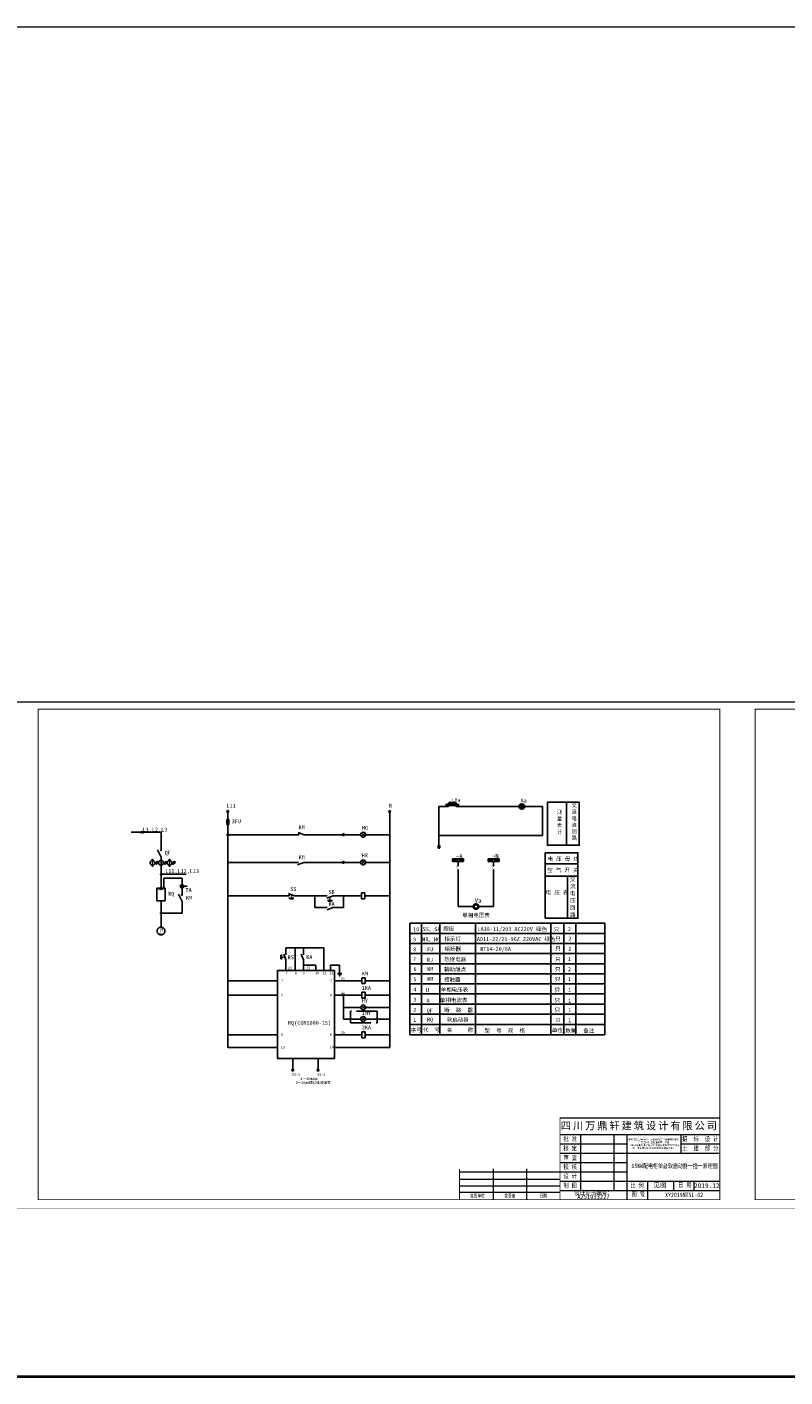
# Model space of a CAD drawing. Extents: x 36231 to 595326, y 3059 to 3871788.
# Tile 12 of 143: x 584592 to 585036, y 3861834 to 3862624. Entities that reach past the tile are written whole.
import ezdxf

# ---------------------------------------------------------------- set-up
doc = ezdxf.new("R2010")
doc.units = 0
doc.linetypes.add('ACAD_ISO02W100', pattern=[15, 12, -3])
doc.linetypes.add('常规', pattern=[20, 10, 0, 10])
doc.layers.get('0').update_dxf_attribs({"linetype": 'CONTINUOUS'})
for name, color, linetype, lineweight in [('0.13填充', 8, 'CONTINUOUS', 9), ('0.13文字', 3, 'CONTINUOUS', 13), ('图框１', 5, 'CONTINUOUS', 60), ('文字', 7, 'CONTINUOUS', 15), ('细线', 7, 'CONTINUOUS', 15)]:
    doc.layers.add(name, color=color, linetype=linetype, lineweight=lineweight)
doc.layers.add('DQ', color=3, linetype='CONTINUOUS')
doc.styles.add('-仿宋_GB2312', font='仿宋_GB2312_0.ttf')
doc.styles.add('LYJFS', font='times.ttf', dxfattribs={"width": 0.7})
doc.styles.add('STYLE2', font='仿宋_GB2312_0.ttf', dxfattribs={"width": 0.9})
doc.styles.add('图框', font='仿宋_GB2312_0.ttf', dxfattribs={"width": 0.8})
doc.styles.add('样式 1', font='simhei.ttf')

# ---------------------------------------------------------------- blocks, each defined once
blk = doc.blocks.new('tk')
at = {"layer": '图框１', "color": 7, "const_width": 0.0933}
blk.add_lwpolyline([(0, 296.59), (0, 0), (420, 0), (420, 296.59)], close=True, dxfattribs=at)
blk.add_lwpolyline([(0, 296.59), (0, 0), (420, 0), (420, 296.59)], close=True, dxfattribs=at)
at = {"layer": '图框１', "color": 5, "const_width": 0.0933}
blk.add_lwpolyline([(0, 296.59), (0, 0), (420, 0), (420, 296.59)], close=True, dxfattribs=at)
at = {"layer": '图框１', "color": 7}
blk.add_lwpolyline([(15.56, 292.44, 0.622, 0.622, 0), (414.81, 292.44, 0.519, 0.519, 0), (414.81, 5.19, 0.519, 0.519, 0), (15.56, 5.19, 0.519, 0.519, 0)], format="xyseb", close=True, dxfattribs=at)
blk.add_lwpolyline([(15.56, 292.44, 0.622, 0.622, 0), (414.81, 292.44, 0.519, 0.519, 0), (414.81, 5.19, 0.519, 0.519, 0), (15.56, 5.19, 0.519, 0.519, 0)], format="xyseb", close=True, dxfattribs=at)
at = {"layer": '图框１', "color": 5}
blk.add_lwpolyline([(15.56, 292.44, 0.622, 0.622, 0), (414.81, 292.44, 0.519, 0.519, 0), (414.81, 5.19, 0.519, 0.519, 0), (15.56, 5.19, 0.519, 0.519, 0)], format="xyseb", close=True, dxfattribs=at)
at = {"layer": '细线', "color": 7}
for p, q in [((321.17, 53.1), (414.81, 53.1)), ((321.17, 43.3), (414.81, 43.3)), ((333.15, 43.3), (333.15, 10.63)), ((352.75, 43.3), (352.75, 10.63)), ((360.37, 43.3), (360.37, 5.19)), ((391.95, 43.3), (391.95, 32.41)), ((321.17, 37.85), (360.37, 37.85)), ((321.17, 32.41), (414.81, 32.41)), ((391.95, 37.85), (414.81, 37.85)), ((321.17, 26.96), (360.37, 26.96)), ((262.37, 21.52), (321.17, 21.52)), ((262.37, 17.16), (321.17, 17.16)), ((281.97, 23.15), (281.97, 5.19)), ((301.57, 23.15), (301.57, 5.19)), ((321.17, 21.52), (360.37, 21.52)), ((321.17, 16.07), (414.81, 16.07)), ((372.35, 16.07), (372.35, 5.19)), ((387.59, 16.07), (387.59, 10.63)), ((399.57, 16.07), (399.57, 10.63)), ((262.37, 13.35), (321.17, 13.35)), ((262.37, 9.54), (321.17, 9.54)), ((321.17, 10.63), (414.81, 10.63))]:
    blk.add_line(p, q, dxfattribs=at)
at = {"layer": '细线', "color": 7, "const_width": 0.544}
for points in [[(414.81, 53.1), (321.17, 53.1), (321.17, 5.19)], [(262.37, 23.15), (262.37, 5.19)]]:
    blk.add_lwpolyline(points, dxfattribs=at)
at = {"layer": '文字', "color": 7, "line_spacing_factor": 0.5, "style": '-仿宋_GB2312'}
for s, insert, char_height, width, attachment_point in [('{\\fSimSun|b0|i0|c134|p2;\\T1.2;\\C256;四川万鼎轩建筑设计有限公司}', (367.99, 48.2), 4.3556, 93.6444, 5), ('{\\W0.8;批 准}', (327.16, 40.57), 2.7222, 11.9778, 5), ('新沂市2019年度农业水价综合改革计量设施配套\\P\\P和农田水利工程维修养护项目\\P\\P（2019年第二批省级以上水利发展资金和2018年\\P\\P第二批省级以上水利发展资金剩余资金）', (376.16, 37.85), 1, 31.5778, 5), ('{\\W0.8;招  标  设 计}', (403.36, 40.57), 2.7222, 22.8306, 5), ('{\\W0.8;核 定}', (327.16, 35.13), 2.7222, 11.9778, 5), ('{\\W0.8;土  建  部 分}', (403.38, 35.12), 2.7222, 22.8667, 5), ('{\\W0.8;校 核}', (327.16, 24.24), 2.7222, 11.9778, 5), ('{\\W0.8;审 查}', (327.16, 29.69), 2.7222, 11.9778, 5), ('{\\W0.8;设 计}', (327.16, 18.8), 2.7222, 11.9778, 5), ('{\\W0.7; 会签单位}', (272.17, 7.36), 2.1778, 19.6, 5), ('{\\W0.7;会签者}', (291.77, 7.36), 2.1778, 19.6, 5), ('{\\W0.7;日期}', (311.37, 7.36), 2.178, 19.6, 5), ('{\\W0.85;设计证书编号：A251033227}', (340.77, 8.02), 2.7222, 39.2, 5), ('{\\W0.8;制 图}', (327.16, 13.35), 2.7222, 11.9778, 5), ('{\\W0.8;比 例}', (366.36, 13.35), 2.7222, 11.9778, 5), ('{\\W0.8;图 号}', (363.12, 9.78), 2.7222, 10.9015, 1), ('见图', (379.75, 13.49), 2.722, 15.2444, 5), ('{\\W0.8;日 期}', (390.35, 15.22), 2.7222, 10.9015, 1), ('2019.12', (407.19, 13.35), 2.722, 15.2444, 5)]:
    blk.add_mtext(s, dxfattribs=dict(at, insert=insert, char_height=char_height, width=width, attachment_point=attachment_point))
blk = doc.blocks.new('SYMB2_M_PWF59')
for p, q in [((2.1, 0.7), (2.9, -0.7)), ((2.1, -0.7), (2.9, 0.7))]:
    blk.add_line(p, q)
at = {"color": 7}
for p, q in [((2.5, 0), (0, 0)), ((10, 0), (7.5, 0))]:
    blk.add_line(p, q, dxfattribs=at)
at = {"const_width": 0.35}
blk.add_lwpolyline([(7.5, 0), (2.5, -3)], dxfattribs=at)

msp = doc.modelspace()

# ---------------------------------------------------------------- hatches: boundary and pattern name
at = {"ltscale": 0.5}
h = msp.add_hatch(color=7, dxfattribs=at)
edge = h.paths.add_edge_path()
edge.add_arc((584804.01, 3862151.22), 0.32, 0, 360)
h = msp.add_hatch(color=7, dxfattribs=at)
edge = h.paths.add_edge_path()
edge.add_arc((584709.16, 3862134.84), 0.32, 0, 360)
h = msp.add_hatch(color=7, dxfattribs=at)
edge = h.paths.add_edge_path()
edge.add_arc((584804.01, 3862135.03), 0.32, 0, 360)
for points in [[(584844.1, 3862135.55, -0.414214), (584843.3, 3862136.35, -0.414214), (584844.1, 3862137.15), (584840.89, 3862137.15), (584840.89, 3862135.55)], [(584844.1, 3862137.15, -0.414214), (584844.9, 3862136.35, -0.414214), (584844.1, 3862135.55), (584847.31, 3862135.55), (584847.31, 3862137.15)], [(584864.85, 3862135.55, -0.414214), (584864.05, 3862136.35, -0.414214), (584864.85, 3862137.15), (584861.64, 3862137.15), (584861.64, 3862135.55)], [(584868.07, 3862135.55), (584868.07, 3862137.15), (584864.85, 3862137.15, -0.414214), (584865.65, 3862136.35, -0.414214), (584864.85, 3862135.55)]]:
    msp.add_hatch(color=7).paths.add_polyline_path(points)
h = msp.add_hatch(color=7, dxfattribs=at)
edge = h.paths.add_edge_path()
edge.add_arc((584709.16, 3862115.45), 0.32, 0, 360)
h = msp.add_hatch(color=7, dxfattribs=at)
edge = h.paths.add_edge_path()
edge.add_arc((584760.09, 3862115.43), 0.32, 0, 360)
h = msp.add_hatch(color=7, dxfattribs=at)
edge = h.paths.add_edge_path()
edge.add_arc((584777, 3862115.39), 0.32, 0, 360)
h = msp.add_hatch(color=7, dxfattribs=at)
edge = h.paths.add_edge_path()
edge.add_arc((584804.01, 3862115.29), 0.32, 0, 360)
h = msp.add_hatch(color=7, dxfattribs=at)
edge = h.paths.add_edge_path()
edge.add_arc((584670.07, 3862105.14), 0.32, 0, 360)
h = msp.add_hatch(color=7, dxfattribs=at)
edge = h.paths.add_edge_path()
edge.add_arc((584709.18, 3862065.48), 0.32, 0, 360)
h = msp.add_hatch(color=7, dxfattribs=at)
edge = h.paths.add_edge_path()
edge.add_arc((584804.06, 3862065.48), 0.32, 0, 360)
h = msp.add_hatch(color=7, dxfattribs=at)
edge = h.paths.add_edge_path()
edge.add_arc((584709.18, 3862057.33), 0.32, 0, 360)
h = msp.add_hatch(color=7, dxfattribs=at)
edge = h.paths.add_edge_path()
edge.add_arc((584804.06, 3862057.07), 0.32, 0, 360)
h = msp.add_hatch(color=7, dxfattribs=at)
edge = h.paths.add_edge_path()
edge.add_arc((584777.03, 3862050.05), 0.32, 0, 360)
h = msp.add_hatch(color=7, dxfattribs=at)
edge = h.paths.add_edge_path()
edge.add_arc((584804.01, 3862050.05), 0.32, 0, 360)
h = msp.add_hatch(color=7, dxfattribs=at)
edge = h.paths.add_edge_path()
edge.add_arc((584804.01, 3862043.28), 0.32, 0, 360)
h = msp.add_hatch(color=7, dxfattribs=at)
edge = h.paths.add_edge_path()
edge.add_arc((584709.18, 3862034.1), 0.32, 0, 360)
h = msp.add_hatch(color=7, dxfattribs=at)
edge = h.paths.add_edge_path()
edge.add_arc((584804.06, 3862033.85), 0.32, 0, 360)

# ---------------------------------------------------------------- linework, layer by layer
at = {"color": 7}
for p, q in [((584832.89, 3862167.69), (584832.89, 3862162.24)), ((584832.89, 3862167.69), (584838.37, 3862167.69)), ((584843.04, 3862167.69), (584893.61, 3862167.69)), ((584843.04, 3862167.69), (584867.6, 3862167.69)), ((584893.61, 3862162.24), (584893.61, 3862167.69)), ((584907.6, 3862170.24), (584907.6, 3862144.99)), ((584832.89, 3862162.24), (584832.89, 3862150.83)), ((584893.61, 3862162.24), (584893.61, 3862150.67)), ((584833.05, 3862150.67), (584893.61, 3862150.67)), ((584832.89, 3862150.51), (584832.89, 3862144.2)), ((584840.89, 3862137.15), (584840.89, 3862135.55)), ((584844.1, 3862135.55), (584844.1, 3862133.13)), ((584847.31, 3862137.15), (584847.31, 3862135.55)), ((584861.64, 3862137.15), (584861.64, 3862135.55)), ((584864.85, 3862133.13), (584864.85, 3862135.55)), ((584868.07, 3862137.15), (584868.07, 3862135.55)), ((584844.1, 3862130.89), (584844.1, 3862128.76)), ((584844.1, 3862130.89), (584844.1, 3862109.1)), ((584864.85, 3862109.09), (584864.85, 3862130.89)), ((584864.85, 3862124.32), (584864.85, 3862130.89)), ((584895.16, 3862134.2), (584914.31, 3862134.2)), ((584895.16, 3862126.94), (584914.31, 3862126.94)), ((584908.15, 3862126.94), (584908.15, 3862102.27)), ((584748.29, 3862115.43), (584753.92, 3862115.43)), ((584753.92, 3862115.43), (584760.69, 3862115.43)), ((584776.97, 3862108.61), (584776.97, 3862115.39)), ((584787.55, 3862117.09), (584789.51, 3862117.09)), ((584787.55, 3862113.7), (584787.55, 3862117.09)), ((584789.51, 3862113.7), (584787.55, 3862113.7)), ((584789.51, 3862117.09), (584789.51, 3862113.7)), ((584844.1, 3862109.1), (584853.24, 3862109.1)), ((584855.91, 3862109.09), (584864.85, 3862109.09)), ((584929.99, 3862099.31), (584815.91, 3862099.31)), ((584929.99, 3862099.31), (584815.91, 3862099.31)), ((584929.99, 3862099.31), (584815.91, 3862099.31)), ((584929.99, 3862099.31), (584817.26, 3862099.31)), ((584738.26, 3862071.72), (584771.76, 3862071.72)), ((584738.26, 3862020.25), (584738.26, 3862071.63)), ((584771.76, 3862071.63), (584771.76, 3862020.25)), ((584777.49, 3862057.91), (584776.38, 3862056.68)), ((584796.61, 3862040.99), (584796.61, 3862047.83)), ((584771.76, 3862020.25), (584738.26, 3862020.25)), ((584747.89, 3862012.86), (584746.66, 3862013.97)), ((584762.67, 3862012.86), (584761.44, 3862013.97))]:
    msp.add_line(p, q, dxfattribs=at)
at = {"color": 7, "lineweight": 40}
for p, q in [((584836.79, 3862168.66), (584844.66, 3862168.66)), ((584838.37, 3862168.66), (584838.37, 3862167.69)), ((584843.04, 3862168.66), (584843.04, 3862167.69)), ((584833.53, 3862143.83), (584832.26, 3862143.83)), ((584833.32, 3862143.47), (584832.47, 3862143.47))]:
    msp.add_line(p, q, dxfattribs=at)
at = {"color": 7, "ltscale": 0.5}
for p, q in [((584804.04, 3862026.69), (584804.04, 3862164.29)), ((584709.22, 3862026.69), (584709.22, 3862150.65)), ((584709.75, 3862151.16), (584750.74, 3862151.16)), ((584753.95, 3862151.16), (584776.44, 3862151.16)), ((584790, 3862151.16), (584802.03, 3862151.16)), ((584793.86, 3862151.16), (584804.04, 3862151.16)), ((584709.22, 3862134.97), (584750.7, 3862134.97)), ((584753.7, 3862134.95), (584750.08, 3862133.58)), ((584753.7, 3862134.97), (584776.42, 3862134.97)), ((584790, 3862134.97), (584802.03, 3862134.97)), ((584793.86, 3862134.97), (584804.04, 3862134.97)), ((584709.22, 3862115.43), (584745.11, 3862115.43)), ((584760.19, 3862108.61), (584760.19, 3862115.43)), ((584760.69, 3862115.43), (584767.47, 3862115.43)), ((584770.77, 3862115.43), (584776.97, 3862115.43)), ((584776.97, 3862115.39), (584787.55, 3862115.39)), ((584789.51, 3862115.39), (584804.04, 3862115.39)), ((584760.19, 3862108.61), (584767.46, 3862108.61)), ((584770.75, 3862108.61), (584776.97, 3862108.61)), ((584740.21, 3862080.61), (584740.97, 3862080.61)), ((584740.21, 3862080.59), (584740.21, 3862078.55)), ((584741.4, 3862079.58), (584740.23, 3862079.58)), ((584742.2, 3862079.58), (584741.75, 3862079.58)), ((584743.27, 3862077.84), (584741.98, 3862081.24)), ((584742.6, 3862079.58), (584742.15, 3862079.58)), ((584743.27, 3862085.02), (584743.27, 3862080.91)), ((584743.27, 3862085), (584765.37, 3862085)), ((584743.27, 3862079.96), (584743.27, 3862079.92)), ((584748.56, 3862085.02), (584748.56, 3862071.81)), ((584753.49, 3862077.92), (584752.2, 3862081.33)), ((584753.54, 3862085), (584753.54, 3862080.93)), ((584765.37, 3862085), (584765.37, 3862071.81)), ((584740.21, 3862078.54), (584740.97, 3862078.54)), ((584743.27, 3862077.95), (584743.27, 3862071.81)), ((584753.54, 3862077.95), (584753.54, 3862071.81)), ((584753.54, 3862074.88), (584760.81, 3862074.88)), ((584760.81, 3862074.88), (584760.81, 3862071.81)), ((584769.27, 3862074.9), (584774.71, 3862074.9)), ((584769.27, 3862074.9), (584769.27, 3862071.81)), ((584774.71, 3862069.93), (584774.71, 3862074.9)), ((584709.22, 3862065.64), (584738.18, 3862065.64)), ((584771.79, 3862065.64), (584787.67, 3862065.64)), ((584773.44, 3862069.92), (584776.07, 3862069.92)), ((584773.99, 3862069.31), (584775.51, 3862069.31)), ((584774.52, 3862068.64), (584775.03, 3862068.64)), ((584789.63, 3862065.64), (584804.04, 3862065.64)), ((584709.22, 3862057.25), (584738.26, 3862057.25)), ((584771.79, 3862057.23), (584776.47, 3862057.23)), ((584777, 3862043.22), (584777, 3862056.76)), ((584777.47, 3862057.23), (584787.67, 3862057.23)), ((584789.63, 3862057.23), (584804.04, 3862057.23)), ((584777, 3862049.99), (584787.03, 3862049.99)), ((584790, 3862049.99), (584802.03, 3862049.99)), ((584793.86, 3862049.99), (584804.04, 3862049.99)), ((584777, 3862043.22), (584787.03, 3862043.22)), ((584790, 3862043.22), (584802.03, 3862043.22)), ((584793.86, 3862043.22), (584804.04, 3862043.22)), ((584709.22, 3862034.02), (584738.26, 3862034.02)), ((584771.79, 3862034.01), (584787.67, 3862034.01)), ((584789.63, 3862034.01), (584804.04, 3862034.01)), ((584709.22, 3862026.67), (584738.26, 3862026.67)), ((584771.76, 3862026.67), (584804.04, 3862026.67)), ((584747.27, 3862020.25), (584747.27, 3862013.87)), ((584762.05, 3862020.25), (584762.05, 3862013.87))]:
    msp.add_line(p, q, dxfattribs=at)
at = {"color": 7, "linetype": '常规'}
for p, q in [((584670.07, 3862136.14), (584670.07, 3862119.94)), ((584671.63, 3862125.66), (584671.63, 3862119.94)), ((584682.42, 3862125.7), (584682.42, 3862115.57)), ((584670.07, 3862112.45), (584670.07, 3862097.13)), ((584682.42, 3862112.16), (584682.42, 3862105.27)), ((584670.13, 3862105.22), (584682.37, 3862105.22))]:
    msp.add_line(p, q, dxfattribs=at)
for p, q in [((584840.89, 3862137.15), (584847.31, 3862137.15)), ((584840.89, 3862135.55), (584847.31, 3862135.55)), ((584861.64, 3862137.15), (584868.07, 3862137.15)), ((584861.64, 3862135.55), (584868.07, 3862135.55))]:
    msp.add_line(p, q)
at = {"color": 7, "linetype": 'ACAD_ISO02W100'}
for p, q in [((584796.61, 3862047.83), (584781.05, 3862047.83)), ((584781.05, 3862047.83), (584781.05, 3862040.99)), ((584781.05, 3862040.99), (584796.61, 3862040.99))]:
    msp.add_line(p, q, dxfattribs=at)
at = {"color": 7}
for points in [[(584896.39, 3862170.24), (584915.04, 3862170.24), (584915.04, 3862144.99), (584896.39, 3862144.99)], [(584895.16, 3862140.64), (584914.31, 3862140.64), (584914.31, 3862102.27), (584895.16, 3862102.27)]]:
    msp.add_lwpolyline(points, close=True, dxfattribs=at)
at = {"color": 7, "lineweight": 40}
msp.add_lwpolyline([(584833.74, 3862144.2), (584832.05, 3862144.2)], dxfattribs=at)
for centre in [(584881.42, 3862167.69), (584854.58, 3862109.1)]:
    msp.add_circle(centre, 1.34, dxfattribs=at)
at = {"color": 7}
for centre, radius in [((584832.89, 3862150.67), 0.16), ((584844.1, 3862136.35), 0.8), ((584864.85, 3862136.35), 0.8)]:
    msp.add_circle(centre, radius, dxfattribs=at)
at = {"color": 7, "ltscale": 0.5}
for centre, radius in [((584670.07, 3862105.14), 0.32), ((584776.97, 3862057.26), 0.499), ((584747.24, 3862013.38), 0.499), ((584762.02, 3862013.38), 0.499)]:
    msp.add_circle(centre, radius, dxfattribs=at)
at = {"color": 7, "lineweight": 40}
for centre in [(584839.55, 3862168.66), (584841.9, 3862168.66)]:
    msp.add_arc(centre, 1.18, 0, 180, dxfattribs=at)
at = {"color": 7, "linetype": '常规'}
for start, end in [(0, 180), (180, 360)]:
    msp.add_arc((584670.05, 3862094.79), 2.26, start, end, dxfattribs=at)
at = {"layer": '0.13填充', "color": 3, "lineweight": 40}
msp.add_line((591089.66, 3861833.66), (583314.72, 3861833.66), dxfattribs=at)
at = {"layer": '0.13文字', "lineweight": 13}
for p, q in [((590756.67, 3862624.17), (583664.28, 3862624.17)), ((590756.67, 3862228.91), (583314.72, 3862228.91))]:
    msp.add_line(p, q, dxfattribs=at)
at = {"layer": 'DQ', "color": 7}
for p, q in [((584708.63, 3862160.14), (584709.8, 3862160.14)), ((584708.63, 3862157.11), (584708.63, 3862160.14)), ((584709.22, 3862160.49), (584709.22, 3862164.27)), ((584709.22, 3862160.49), (584709.22, 3862156.67)), ((584709.8, 3862160.14), (584709.8, 3862157.11)), ((584804.56, 3862165.42), (584803.45, 3862164.19)), ((584652.54, 3862152.74), (584670.07, 3862152.74)), ((584658.11, 3862152.17), (584658.96, 3862153.31)), ((584658.83, 3862152.15), (584659.64, 3862153.24)), ((584659.58, 3862152.15), (584660.34, 3862153.18)), ((584670.07, 3862152.8), (584670.07, 3862141.99)), ((584709.8, 3862157.11), (584708.63, 3862157.11)), ((584709.76, 3862151.8), (584708.66, 3862150.57)), ((584709.22, 3862151.65), (584709.22, 3862156.67)), ((584753.96, 3862151.17), (584750.34, 3862152.54)), ((584750.74, 3862152.6), (584750.74, 3862151.16)), ((584777.45, 3862151.82), (584776.35, 3862150.59)), ((584777.44, 3862151.16), (584787.03, 3862151.16)), ((584789.59, 3862152.23), (584787.43, 3862150.2)), ((584789.58, 3862150.18), (584787.48, 3862152.28)), ((584665.11, 3862136.2), (584665.11, 3862137.16)), ((584665.11, 3862136.2), (584665.11, 3862133.35)), ((584666.53, 3862134.77), (584668.65, 3862134.77)), ((584667.86, 3862135.72), (584666.76, 3862133.82)), ((584668.42, 3862135.72), (584667.32, 3862133.82)), ((584670.07, 3862138.15), (584667.96, 3862142.38)), ((584669.79, 3862142.27), (584670.37, 3862141.74)), ((584670.37, 3862142.27), (584669.79, 3862141.73)), ((584670.07, 3862138.15), (584670.07, 3862129.66)), ((584671.5, 3862134.77), (584673.61, 3862134.77)), ((584672.82, 3862135.72), (584671.72, 3862133.82)), ((584673.39, 3862135.72), (584672.29, 3862133.82)), ((584675.04, 3862136.2), (584675.04, 3862137.16)), ((584675.04, 3862136.2), (584675.04, 3862133.35)), ((584676.47, 3862134.77), (584678.58, 3862134.77)), ((584677.79, 3862135.72), (584676.69, 3862133.82)), ((584678.35, 3862135.72), (584677.26, 3862133.82)), ((584777.44, 3862135.64), (584776.33, 3862134.41)), ((584777.42, 3862134.97), (584787.03, 3862134.97)), ((584789.59, 3862136.04), (584787.43, 3862134.01)), ((584789.58, 3862133.99), (584787.48, 3862136.09)), ((584665.11, 3862133.35), (584665.11, 3862132.39)), ((584669.53, 3862127.49), (584670.29, 3862128.51)), ((584669.78, 3862128.04), (584684.83, 3862128.04)), ((584675.04, 3862133.35), (584675.04, 3862132.39)), ((584667.58, 3862119.94), (584672.57, 3862119.94)), ((584667.58, 3862112.45), (584667.58, 3862119.94)), ((584667.58, 3862119.94), (584670.05, 3862119.09)), ((584670.05, 3862119.09), (584672.59, 3862119.94)), ((584671.63, 3862125.66), (584682.37, 3862125.66)), ((584672.57, 3862119.94), (584672.57, 3862112.45)), ((584683.32, 3862121.01), (584685.29, 3862121.01)), ((584684.29, 3862121.24), (584683.71, 3862120.7)), ((584684.84, 3862121.24), (584684.26, 3862120.7)), ((584672.57, 3862112.45), (584667.58, 3862112.45)), ((584682.42, 3862112.09), (584680.31, 3862116.32)), ((584748.34, 3862115.43), (584744.72, 3862116.8)), ((584745.13, 3862116.86), (584745.13, 3862115.43)), ((584745.42, 3862113.69), (584745.42, 3862114.46)), ((584745.44, 3862113.7), (584747.48, 3862113.7)), ((584746.45, 3862116.09), (584746.45, 3862115.63)), ((584746.45, 3862115.69), (584746.45, 3862115.23)), ((584746.45, 3862114.89), (584746.45, 3862113.71)), ((584747.49, 3862113.69), (584747.49, 3862114.46)), ((584767.13, 3862114.04), (584770.82, 3862115.42)), ((584767.98, 3862112.29), (584767.98, 3862113.05)), ((584767.99, 3862112.29), (584770.03, 3862112.29)), ((584769.01, 3862114.68), (584769.01, 3862114.23)), ((584769.01, 3862114.28), (584769.01, 3862113.83)), ((584769.01, 3862113.48), (584769.01, 3862112.31)), ((584770.04, 3862112.29), (584770.04, 3862113.05)), ((584770.75, 3862108.56), (584767.34, 3862107.27)), ((584815.91, 3862099.31), (584815.91, 3862034.1)), ((584822.57, 3862046.15), (584822.57, 3862099.31)), ((584822.57, 3862087.57), (584822.57, 3862099.31)), ((584833.48, 3862046.15), (584833.48, 3862099.31)), ((584854.31, 3862046.15), (584854.31, 3862099.31)), ((584898.38, 3862046.15), (584898.38, 3862099.31)), ((584906, 3862034.1), (584906, 3862099.31)), ((584913.13, 3862034.1), (584913.13, 3862099.31)), ((584929.99, 3862099.31), (584929.99, 3862034.1)), ((584929.99, 3862093.4), (584815.91, 3862093.4)), ((584929.99, 3862087.5), (584815.91, 3862087.5)), ((584929.99, 3862087.5), (584817.26, 3862087.5)), ((584929.99, 3862081.59), (584815.91, 3862081.59)), ((584929.99, 3862075.69), (584815.91, 3862075.69)), ((584787.67, 3862067.37), (584789.63, 3862067.37)), ((584787.67, 3862063.98), (584787.67, 3862067.37)), ((584789.63, 3862063.98), (584787.67, 3862063.98)), ((584789.63, 3862067.37), (584789.63, 3862063.98)), ((584929.99, 3862069.78), (584815.91, 3862069.78)), ((584929.99, 3862063.87), (584815.91, 3862063.87)), ((584787.67, 3862058.96), (584789.63, 3862058.96)), ((584787.67, 3862055.57), (584787.67, 3862058.96)), ((584789.63, 3862058.96), (584789.63, 3862055.57)), ((584929.99, 3862057.97), (584815.91, 3862057.97)), ((584789.59, 3862051.06), (584787.43, 3862049.03)), ((584789.58, 3862049.01), (584787.48, 3862051.11)), ((584789.63, 3862055.57), (584787.67, 3862055.57)), ((584929.99, 3862052.06), (584815.91, 3862052.06)), ((584789.59, 3862044.29), (584787.43, 3862042.26)), ((584789.58, 3862042.24), (584787.48, 3862044.34)), ((584929.99, 3862046.15), (584815.91, 3862046.15)), ((584929.99, 3862046.15), (584815.91, 3862046.15)), ((584929.99, 3862040.13), (584815.91, 3862040.13)), ((584822.57, 3862034.1), (584822.57, 3862046.15)), ((584833.48, 3862034.1), (584833.48, 3862046.15)), ((584854.31, 3862034.1), (584854.31, 3862046.15)), ((584898.38, 3862034.1), (584898.38, 3862046.15)), ((584906, 3862040.14), (584906, 3862046.15)), ((584787.67, 3862035.74), (584789.63, 3862035.74)), ((584787.67, 3862032.35), (584787.67, 3862035.74)), ((584789.63, 3862032.35), (584787.67, 3862032.35)), ((584789.63, 3862035.74), (584789.63, 3862032.35)), ((584929.99, 3862034.1), (584815.91, 3862034.1))]:
    msp.add_line(p, q, dxfattribs=at)
for centre, radius in [((584709.19, 3862164.8), 0.499), ((584804.04, 3862164.77), 0.499), ((584709.25, 3862151.15), 0.499), ((584776.94, 3862151.17), 0.499), ((584788.51, 3862151.21), 1.48), ((584665.11, 3862134.77), 1.43), ((584670.07, 3862134.77), 1.43), ((584675.04, 3862134.77), 1.43), ((584776.92, 3862134.99), 0.499), ((584788.51, 3862135.02), 1.48), ((584788.51, 3862050.04), 1.48), ((584788.51, 3862043.27), 1.48)]:
    msp.add_circle(centre, radius, dxfattribs=at)
for centre, radius, start, end in [((584682.35, 3862120.99), 0.999, 0, 180), ((584682.35, 3862120.99), 0.999, 180, 360), ((584682.36, 3862115.89), 0.252, 85.14114, 274.85886)]:
    msp.add_arc(centre, radius, start, end, dxfattribs=at)

# ---------------------------------------------------------------- block references
for p in [(584582.6, 3861932.32), (585002.6, 3861932.32)]:
    msp.add_blockref('tk', p)
at = {"color": 7, "xscale": 0.450000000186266, "yscale": 0.4500000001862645, "zscale": 0.450000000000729, "rotation": 269.9999953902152}
for p in [(584844.1, 3862134.27), (584864.85, 3862134.27)]:
    msp.add_blockref('SYMB2_M_PWF59', p, dxfattribs=at)

# ---------------------------------------------------------------- texts
at = {"color": 7, "style": '-仿宋_GB2312'}
for s, height, p in [('21', 1.498, (584744.48, 3862072.41)), ('23', 1.498, (584755.18, 3862072.41)), ('1', 1.5, (584740.38, 3862065.06)), ('7', 1.5, (584743.1, 3862069.46)), ('8', 1.5, (584748.4, 3862069.46)), ('9', 1.5, (584753.14, 3862069.46)), ('10', 1.498, (584760.46, 3862069.46)), ('11', 1.498, (584764.82, 3862069.46)), ('12', 1.498, (584768.71, 3862069.46)), ('2', 1.5, (584769.13, 3862065.06)), ('25', 1.498, (584775.41, 3862066.32)), ('3', 1.5, (584740.21, 3862056.63)), ('4', 1.5, (584769.02, 3862056.63)), ('27', 1.498, (584775.41, 3862057.91)), ('5', 1.5, (584740.25, 3862033.41)), ('6', 1.5, (584769, 3862033.41)), ('29', 1.498, (584775.41, 3862034.68)), ('13', 1.498, (584740.24, 3862026.11)), ('14', 1.498, (584768.98, 3862026.11)), ('X2-1', 1.498, (584746.81, 3862010.08)), ('4～20mA或', 1.5, (584751.83, 3862007.57)), ('X2-2', 1.498, (584761.7, 3862010.08)), ('0～10mA模拟电流信号', 1.5, (584748.9, 3862005.31))]:
    msp.add_text(s, height=height, dxfattribs=at).set_placement(p)
at = {"color": 7, "style": '图框', "width": 0.8}
msp.add_text('       XY2019NTSL-02', height=2.6211, dxfattribs=at).set_placement((584953.4, 3861938.99))
at = {"layer": '0.13文字', "linetype": 'Continuous', "lineweight": 13, "insert": (584945.64, 3861958.57, -14.9), "char_height": 2.6, "width": 66.6611, "attachment_point": 1, "style": 'LYJFS'}
msp.add_mtext('{\\fFangSong_GB2312|b0|i0|c134|p49;\\W0.8;\\C0;15KW配电柜单台软启动器一拖一原理图}', dxfattribs=at)
at = {"layer": 'DQ', "color": 7}
for s, height, style, p in [('L11', 2.3, '-仿宋_GB2312', (584708.41, 3862167.02)), ('N', 2.3, '-仿宋_GB2312', (584803.68, 3862167.02)), ('Aa', 2.3, 'STYLE2', (584880.69, 3862170.08)), ('3FU', 2.3, '-仿宋_GB2312', (584711.46, 3862157.92)), ('L1,L2,L3', 2.3, '-仿宋_GB2312', (584659.34, 3862153.06)), ('KM', 2.3, '-仿宋_GB2312', (584750.64, 3862154.35)), ('HG', 2.3, '-仿宋_GB2312', (584787.76, 3862154.09)), ('QF', 2.3, '-仿宋_GB2312', (584672.21, 3862139.58)), ('KM', 2.3, '-仿宋_GB2312', (584750.64, 3862136.86)), ('HR', 2.3, '-仿宋_GB2312', (584787.65, 3862137.91)), ('~N', 2.5, '-仿宋_GB2312', (584863.96, 3862137.43)), ('电 压 母 线', 2.3, 'STYLE2', (584896.55, 3862135.95)), ('L11,L12,L13', 2.3, '-仿宋_GB2312', (584672.55, 3862128.82)), ('空 气 开 关', 2.3, 'STYLE2', (584896.39, 3862129.37)), ('TA', 2.3, '-仿宋_GB2312', (584684.45, 3862117.63)), ('SS', 2.3, '-仿宋_GB2312', (584745.76, 3862118.27)), ('电 压 表', 2.3, 'STYLE2', (584895.42, 3862116.27)), ('交', 2.3, 'STYLE2', (584909.66, 3862124.01)), ('流', 2.3, 'STYLE2', (584909.72, 3862119.85)), ('RQ', 2.3, '-仿宋_GB2312', (584674.25, 3862115.47)), ('KM', 2.3, '-仿宋_GB2312', (584684.68, 3862113.1)), ('SB', 2.3, '-仿宋_GB2312', (584768.21, 3862116.46)), ('KA', 2.3, '-仿宋_GB2312', (584768.2, 3862109.43)), ('Va', 2.5, '-仿宋_GB2312', (584853.85, 3862111.49)), ('压', 2.3, 'STYLE2', (584909.68, 3862111.51)), ('电', 2.3, 'STYLE2', (584909.6, 3862115.68)), ('单相电压表', 2.3, 'STYLE2', (584846.55, 3862102.94)), ('回', 2.3, 'STYLE2', (584909.57, 3862107.35)), ('路', 2.3, 'STYLE2', (584909.74, 3862103.18)), ('M', 2.3, '-仿宋_GB2312', (584669.65, 3862094.47)), ('10', 2.3, '-仿宋_GB2312', (584817.75, 3862094.65)), ('SS、SA', 2.3, '-仿宋_GB2312', (584823.37, 3862094.74)), ('按纽', 2.3, '-仿宋_GB2312', (584835.26, 3862094.99)), ('LA38-11/203 AC220V 绿色', 2.3, '-仿宋_GB2312', (584855.51, 3862094.81)), ('只', 2.3, '-仿宋_GB2312', (584900.13, 3862094.71)), ('2', 2.3, '-仿宋_GB2312', (584908.41, 3862094.8)), ('～', 2.3, '-仿宋_GB2312', (584668.73, 3862092.15)), ('9', 2.25, '-仿宋_GB2312', (584817.75, 3862088.74)), ('HR、HG', 2.3, '-仿宋_GB2312', (584823.15, 3862088.73)), ('指示灯', 2.3, '-仿宋_GB2312', (584836.11, 3862089.07)), ('AD11-22/20-9GZ 220VAC 绿色', 2.3, '-仿宋_GB2312', (584855.05, 3862088.98)), ('只', 2.3, '-仿宋_GB2312', (584901.02, 3862089.12)), ('2', 2.3, '-仿宋_GB2312', (584908.68, 3862089.21)), ('RST', 2.3, '-仿宋_GB2312', (584744.26, 3862078.32)), ('KA', 2.3, '-仿宋_GB2312', (584755.1, 3862078.37)), ('8', 2.25, '-仿宋_GB2312', (584817.75, 3862082.91)), ('FU', 2.3, '-仿宋_GB2312', (584825.94, 3862082.98)), ('热继电器', 2.3, '-仿宋_GB2312', (584835.95, 3862077.06)), ('熔断器   ', 2.3, '-仿宋_GB2312', (584836.11, 3862083.22)), ('RT14-20/6A ', 2.3, '-仿宋_GB2312', (584857.05, 3862083.15)), ('只', 2.3, '-仿宋_GB2312', (584900.86, 3862077.11)), ('只', 2.3, '-仿宋_GB2312', (584901.02, 3862083.28)), ('1', 2.3, '-仿宋_GB2312', (584908.52, 3862077.2)), ('1', 2.3, '-仿宋_GB2312', (584908.68, 3862083.37)), ('7', 2.25, '-仿宋_GB2312', (584817.75, 3862077.07)), ('6', 2.25, '-仿宋_GB2312', (584817.99, 3862071.44)), ('RJ', 2.3, '-仿宋_GB2312', (584825.78, 3862076.81)), ('KM', 2.3, '-仿宋_GB2312', (584826.02, 3862071.4)), ('辅助触点', 2.3, '-仿宋_GB2312', (584835.9, 3862071.15)), ('只', 2.3, '-仿宋_GB2312', (584900.81, 3862071.2)), ('2', 2.3, '-仿宋_GB2312', (584908.47, 3862071.29)), ('KM', 2.3, '-仿宋_GB2312', (584787.68, 3862068.79)), ('5', 2.25, '-仿宋_GB2312', (584817.99, 3862065.37)), ('KM', 2.3, '-仿宋_GB2312', (584826.02, 3862065.5)), ('接触器', 2.3, '-仿宋_GB2312', (584835.9, 3862065.24)), ('只', 2.3, '-仿宋_GB2312', (584900.81, 3862065.37)), ('1', 2.3, '-仿宋_GB2312', (584908.47, 3862065.46)), ('1KA', 2.3, '-仿宋_GB2312', (584787.68, 3862060.33)), ('4', 2.25, '-仿宋_GB2312', (584817.84, 3862059.52)), ('3', 2.25, '-仿宋_GB2312', (584817.82, 3862053.53)), ('U', 2.3, '-仿宋_GB2312', (584825.24, 3862059.07)), ('单相电流表', 2.3, '-仿宋_GB2312', (584833.46, 3862053.19)), ('单相电压表', 2.3, '-仿宋_GB2312', (584833.92, 3862059.35)), ('只', 2.3, '-仿宋_GB2312', (584900.64, 3862059.11)), ('1', 2.3, '-仿宋_GB2312', (584908.57, 3862059.2)), ('1HY', 2.3, '-仿宋_GB2312', (584787.65, 3862045.61)), ('HY', 2.3, '-仿宋_GB2312', (584787.65, 3862052.93)), ('2', 2.25, '-仿宋_GB2312', (584817.82, 3862047.64)), ('A', 2.3, '-仿宋_GB2312', (584825.63, 3862052.86)), ('QF', 2.3, '-仿宋_GB2312', (584825.74, 3862047.05)), ('断  路  器', 2.3, '-仿宋_GB2312', (584835.93, 3862047.44)), ('只', 2.3, '-仿宋_GB2312', (584900.64, 3862053.13)), ('只', 2.3, '-仿宋_GB2312', (584900.64, 3862047.42)), ('1', 2.3, '-仿宋_GB2312', (584908.57, 3862052.95)), ('1', 2.3, '-仿宋_GB2312', (584908.57, 3862047.43)), ('RQ(CGR1000-15)', 2.3, '-仿宋_GB2312', (584744.47, 3862039.91)), ('1', 2.25, '-仿宋_GB2312', (584817.81, 3862041.63)), ('RQ', 2.3, '-仿宋_GB2312', (584825.87, 3862041.82)), ('软启动器', 2.3, '-仿宋_GB2312', (584837.48, 3862041.7)), ('只', 2.3, '-仿宋_GB2312', (584901.09, 3862041.48)), ('1', 2.3, '-仿宋_GB2312', (584908.57, 3862041.42)), ('2KA', 2.3, '-仿宋_GB2312', (584787.68, 3862037.16)), ('序号', 2.3, '-仿宋_GB2312', (584816.32, 3862035.67)), ('代  号', 2.3, '-仿宋_GB2312', (584823.47, 3862035.8)), ('名     称            ', 2.3, '-仿宋_GB2312', (584837.48, 3862035.67)), ('型  号  规  格', 2.3, '-仿宋_GB2312', (584859.58, 3862035.43)), ('单位', 2.3, '-仿宋_GB2312', (584899.01, 3862035.45)), ('数量', 2.3, '-仿宋_GB2312', (584906.91, 3862035.42)), ('备注', 2.3, '-仿宋_GB2312', (584917.41, 3862035.33))]:
    msp.add_text(s, height=height, dxfattribs=dict(at, style=style)).set_placement(p)
at = {"layer": 'DQ', "color": 7, "width": 5.3474, "attachment_point": 1}
for s, insert, char_height, style in [('LHa', (584840.34, 3862172.78), 2.3, 'STYLE2'), ('交\\P流\\P电\\P流\\P回\\P路', (584910.68, 3862169.65), 2.3, 'STYLE2'), ('测\\P量\\P表\\P计', (584902.03, 3862165.56), 2.3, 'STYLE2'), ('~A', (584842.85, 3862139.81), 2.5, '样式 1')]:
    msp.add_mtext(s, dxfattribs=dict(at, insert=insert, char_height=char_height, style=style))

doc.saveas('drawing.dxf')
